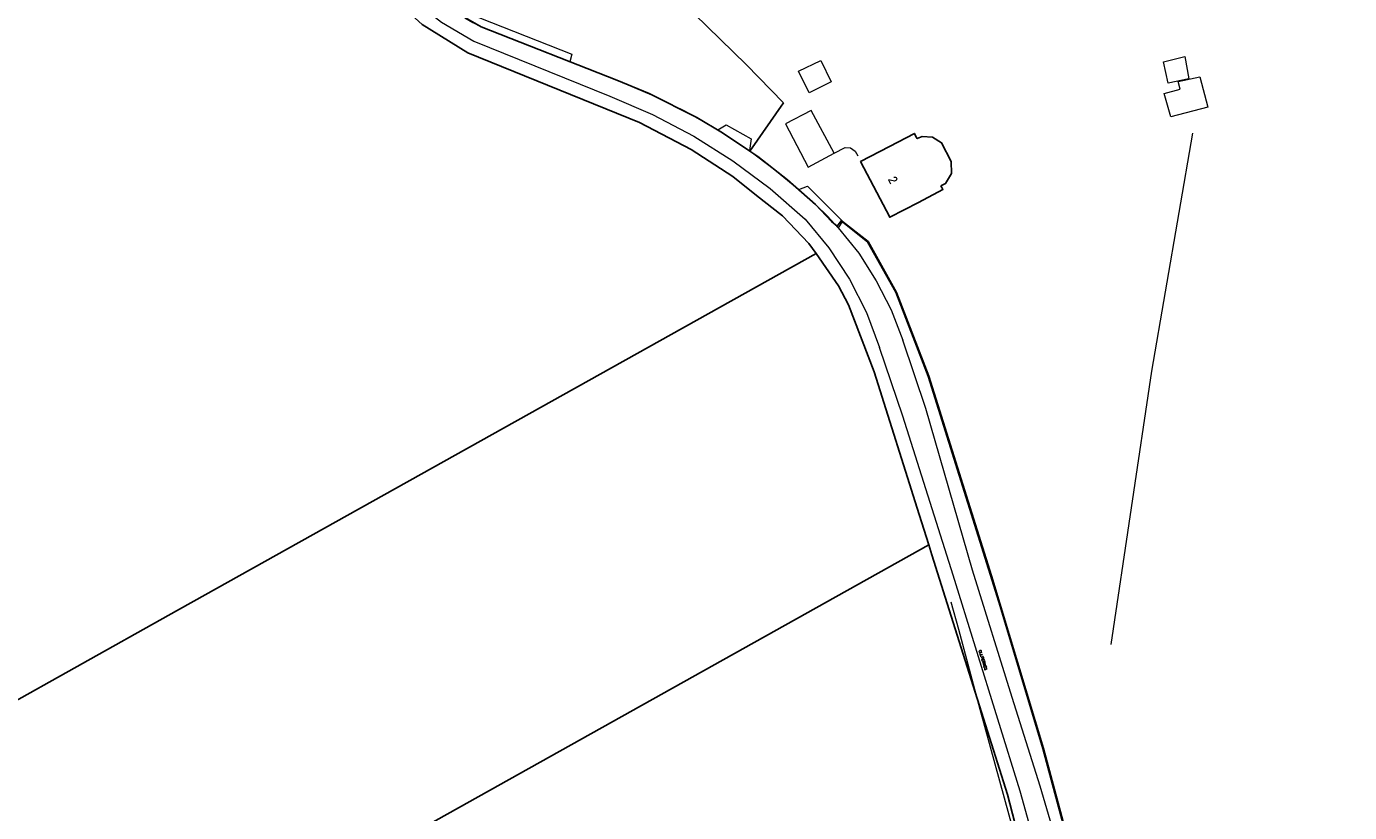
# Model space of a CAD drawing. Header units: metres. Extents: x 190798 to 192239, y 307689 to 310000.
# Tile 69 of 107: x 190978 to 191182, y 309646 to 309768. Entities that reach past the tile are written whole.
import ezdxf
from ezdxf.lldxf.tags import DXFTag

# ---------------------------------------------------------------- set-up
doc = ezdxf.new("R2010")
doc.units = ezdxf.units.M
doc.layers.add('PH-BEST-HUISNUMMERS', color=7, linetype='Continuous')
doc.layers.add('PH-BEST-KADASTRALE-GRENS', color=150, linetype='KG-KADASTRAAL-SO')
doc.layers.add('PH-BEST-KANTVERHARDING', color=253, linetype='Continuous', lineweight=9)
doc.layers.add('PH-BEST-STAATNAAM', color=2, linetype='Continuous', lineweight=9)
doc.styles.add('ROMANS', font='romans.shx')
doc.styles.get("Standard").update_dxf_attribs({"font": 'arial.ttf'})
tags = doc.linetypes.add('KG-KADASTRAAL-SO', pattern='A,5.5,-2,["K",Standard,S=1.8,R=0,X=0,Y=-0.9],-2,5.5,-2,[5,NLCS.SHX,S=0.75,R=0,X=0,Y=0],-2', length=19).pattern_tags.tags
tags[6] = DXFTag(74, 10)

msp = doc.modelspace()

# ---------------------------------------------------------------- linework, layer by layer
at = {"layer": 'PH-BEST-KADASTRALE-GRENS'}
for p, q in [((191089.7, 309748.4), (191094.91, 309755.86)), ((191115.1, 309751.12), (191111.24, 309749.11)), ((191115.1, 309751.12), (191115.38, 309750.57)), ((191115.38, 309750.57), (191115.5, 309750.34)), ((191119.48, 309742.47), (191115.71, 309740.51)), ((191119.18, 309743.06), (191119.32, 309742.79)), ((191119.32, 309742.79), (191119.48, 309742.47)), ((191000, 309676.79), (191099.92, 309732.61)), ((191000, 309622.15), (191117.31, 309687.68)), ((190872.22, 309605.41), (191000, 309676.79))]:
    msp.add_line(p, q, dxfattribs=at)
at = {"layer": 'PH-BEST-KADASTRALE-GRENS', "ltscale": 0.2, "flags": 128}
for points in [[(191002.03, 309841.46), (191002.82, 309840.2), (191006.48, 309834.39), (191009.73, 309826), (191018.07, 309800.17), (191022, 309790.43), (191026.88, 309781.9), (191033.02, 309773.57), (191039.18, 309767.94), (191046.24, 309763.59), (191072.67, 309752.8), (191080.67, 309748.64), (191087.08, 309744.51), (191090.76, 309741.58), (191094.74, 309738.41), (191098.83, 309734.19), (191099.92, 309732.61)], [(191094.91, 309755.86), (191089.12, 309761.79), (191081.18, 309769.52), (191073.16, 309779.47), (191074.67, 309783.86), (191076.63, 309792.48)], [(191045.7, 309769.12), (191045.86, 309768.96), (191048.25, 309767.6), (191069.19, 309759.34), (191074.16, 309757.28), (191081.54, 309753.58), (191085.48, 309751.25), (191089.7, 309748.4)], [(191115.5, 309750.34), (191116.27, 309750.65), (191117.88, 309750.55), (191119.25, 309749.68), (191120.77, 309746.81), (191120.79, 309744.97), (191119.87, 309743.41), (191119.18, 309743.06)], [(191089.7, 309748.4), (191090.94, 309747.56), (191095.53, 309743.99), (191099.86, 309740.16), (191102.29, 309737.55), (191103.16, 309736.86), (191103.78, 309737.65), (191107.87, 309734.43), (191112.25, 309726.64), (191117.23, 309713.71), (191128.11, 309678.91), (191134.91, 309656.3), (191138.41, 309643.27), (191141.69, 309631.04), (191147.75, 309604.1), (191150.36, 309588.59), (191150.07, 309582.34), (191152.52, 309579.11), (191153.01, 309578.7), (191158.41, 309574.18), (191160.67, 309573.82), (191162.11, 309573.95), (191166.09, 309574.32), (191184.42, 309578.93), (191190.42, 309580.02), (191203.64, 309580.68), (191209.28, 309578.96), (191213.24, 309575.88), (191213.91, 309575.23)], [(191111.24, 309749.11), (191106.8, 309746.8), (191111.28, 309738.2), (191115.71, 309740.51)], [(191099.92, 309732.61), (191103.38, 309727.62), (191104.93, 309724.72), (191108.89, 309714.36), (191115.82, 309692.39), (191117.31, 309687.68)], [(191117.31, 309687.68), (191117.8, 309686.14), (191120.17, 309678.63), (191129.47, 309649.17), (191134.33, 309630.33), (191138.33, 309611.65), (191139.76, 309603.76), (191141.02, 309589.99), (191141.63, 309586.01), (191141.67, 309585.85)]]:
    msp.add_lwpolyline(points, dxfattribs=at)
at = {"layer": 'PH-BEST-KANTVERHARDING', "color": 8}
for p, q in [((191048.26, 309767.59), (191061.93, 309762.2)), ((191047.14, 309765.38), (191068.12, 309756.87)), ((191061.93, 309762.2), (191069.19, 309759.34)), ((191115.1, 309751.12), (191111.24, 309749.11)), ((191115.1, 309751.12), (191115.38, 309750.57)), ((191115.38, 309750.57), (191115.5, 309750.34)), ((191102.7, 309748.09), (191104.42, 309748.95)), ((191105.94, 309748.39), (191106.38, 309747.67)), ((191119.48, 309742.47), (191115.71, 309740.51)), ((191119.18, 309743.06), (191119.32, 309742.79)), ((191119.32, 309742.79), (191119.48, 309742.47))]:
    msp.add_line(p, q, dxfattribs=at)
for points in [[(191030.12, 309780.71), (191033.54, 309776.03), (191037.57, 309771.87), (191042.13, 309768.29), (191047.14, 309765.38)], [(191045.77, 309768.97), (191047.01, 309768.26), (191048.26, 309767.59)], [(191046.24, 309769.7), (191062.24, 309763.34), (191061.93, 309762.2)], [(191100.64, 309762.41), (191102.28, 309759.1), (191098.85, 309757.4), (191097.2, 309760.72), (191100.64, 309762.41)], [(191157.42, 309759.55), (191154.25, 309758.88), (191153.53, 309762.17), (191156.82, 309762.98), (191157.42, 309759.55)], [(191069.19, 309759.34), (191074.55, 309757.11), (191079.76, 309754.55), (191084.8, 309751.67)], [(191159.14, 309759.87), (191160.35, 309755.2), (191154.66, 309753.72), (191153.62, 309757.32), (191156.07, 309757.94), (191155.78, 309759.17), (191159.14, 309759.87)], [(191068.12, 309756.87), (191074.7, 309754.06), (191081.05, 309750.74), (191087.11, 309746.93), (191092.85, 309742.65), (191098.23, 309737.93)], [(191102.7, 309748.09), (191099.17, 309754.69), (191095.21, 309752.62), (191098.69, 309745.94), (191102.7, 309748.09)], [(191084.8, 309751.67), (191086.04, 309752.45), (191089.93, 309750.28), (191089.65, 309748.49)], [(191084.8, 309751.67), (191087.25, 309750.12), (191089.65, 309748.49)], [(191115.5, 309750.34), (191116.27, 309750.65), (191117.88, 309750.55), (191119.25, 309749.68), (191120.77, 309746.81), (191120.79, 309744.97), (191119.87, 309743.41), (191119.18, 309743.06)], [(191158.01, 309751.19), (191151.64, 309714.49), (191145.4, 309672.34)], [(191089.65, 309748.49), (191093.54, 309745.6), (191097.27, 309742.51)], [(191104.42, 309748.95), (191105.26, 309748.9), (191105.94, 309748.39)], [(191111.24, 309749.11), (191106.8, 309746.8), (191111.28, 309738.2), (191115.71, 309740.51)], [(191097.27, 309742.51), (191098.58, 309743.03), (191103.99, 309737.61), (191103.36, 309736.59)], [(191097.27, 309742.51), (191098.6, 309741.33), (191099.9, 309740.13)], [(191099.9, 309740.13), (191101.68, 309738.4), (191103.36, 309736.59)], [(191098.23, 309737.93), (191101.92, 309733.49), (191105.08, 309728.67), (191107.69, 309723.53), (191109.72, 309718.12)], [(191103.99, 309737.61), (191107.95, 309734.5), (191112.34, 309726.68), (191117.32, 309713.74), (191126.99, 309682.96), (191135, 309656.33), (191141.79, 309631.07), (191147.44, 309605.93)], [(191103.36, 309736.59), (191106.5, 309732.66), (191109.22, 309728.43), (191111.49, 309723.95), (191113.3, 309719.26)], [(191134.51, 309650.49), (191130.17, 309664.15), (191124.07, 309683.79), (191116.85, 309708.72), (191113.3, 309719.26)], [(191131.39, 309649.72), (191121.08, 309683.02), (191113.33, 309707.52), (191109.72, 309718.12)], [(191120.71, 309678.88), (191121.9, 309674.69), (191125.17, 309662.37), (191131.25, 309640.23), (191136.35, 309617.93), (191139.56, 309603.5), (191141.75, 309594.89)], [(191138.87, 309634.71), (191136.81, 309642.63), (191134.51, 309650.49)], [(191135.47, 309634.13), (191133.56, 309641.96), (191131.39, 309649.72)]]:
    msp.add_lwpolyline(points, dxfattribs=at)

# ---------------------------------------------------------------- texts
at = {"layer": 'PH-BEST-HUISNUMMERS', "style": 'ROMANS'}
msp.add_text('2', height=1.2, rotation=297.5131, dxfattribs=at).set_placement((191111.01, 309744.14))
at = {"layer": 'PH-BEST-STAATNAAM', "style": 'ROMANS'}
msp.add_text('GULPERWEG', height=0.4, rotation=287.2754, dxfattribs=at).set_placement((191125, 309671.38))

doc.saveas('drawing.dxf')
